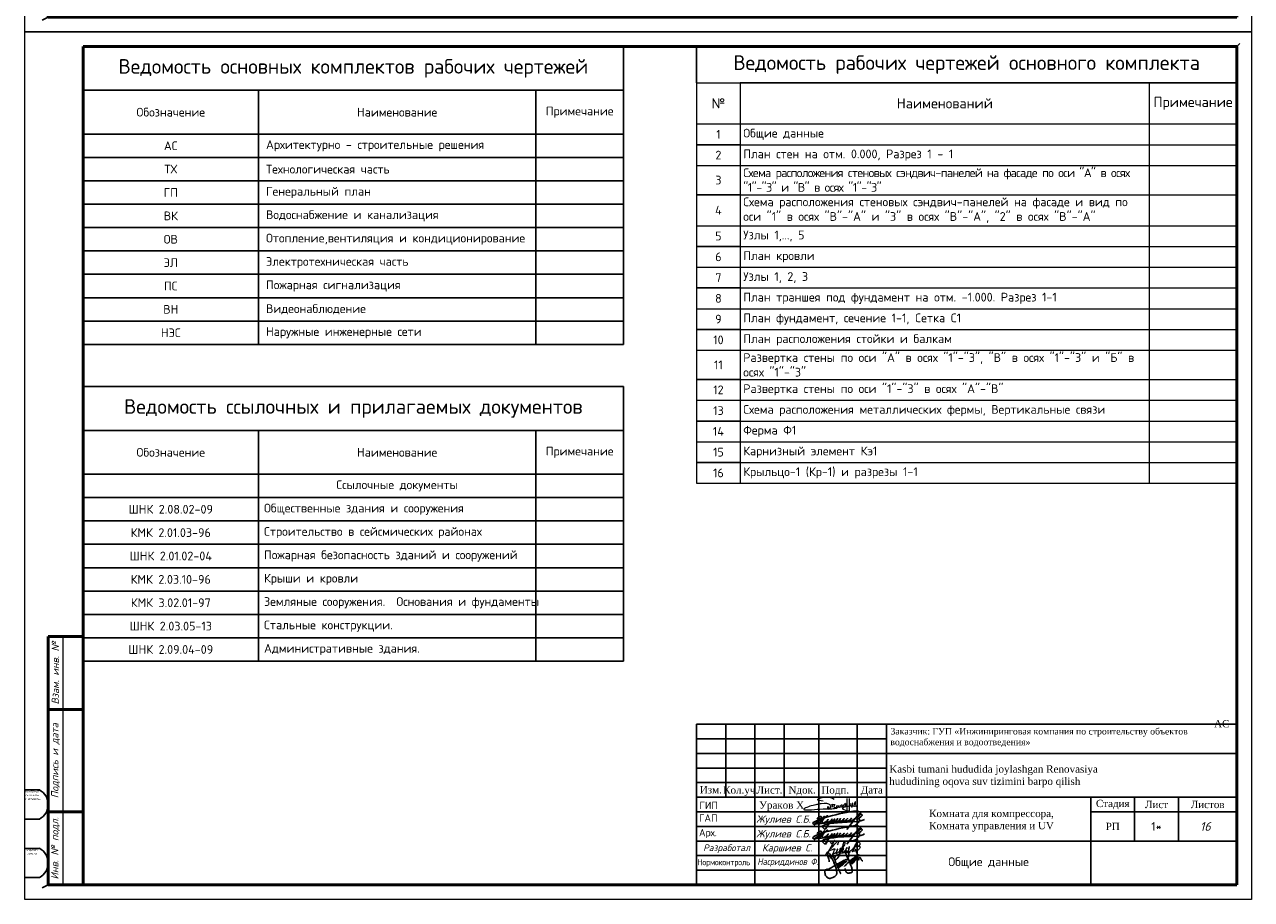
# Model space of a CAD drawing. Header units: millimetres. Extents: x 2842173 to 10151342, y -218675 to 375325.
# Tile 100 of 107: x 2928478 to 2970485, y 256525 to 286475. Entities that reach past the tile are written whole.
import ezdxf
from ezdxf.enums import TextEntityAlignment as Align

# ---------------------------------------------------------------- set-up
doc = ezdxf.new("R2010")
doc.units = ezdxf.units.MM
for name, color, linetype, lineweight in [('0_Текст', 175, 'Continuous', 20), ('Tech_table', 250, 'Continuous', 30), ('Графа', 7, 'Continuous', 30), ('НАДПИСИ', 7, 'Continuous', 13)]:
    doc.layers.add(name, color=color, linetype=linetype, lineweight=lineweight)
doc.layers.add('BC-Form$1$SHEET-TEXT', color=7, linetype='Continuous')
doc.layers.add('SHTAMP', color=7, linetype='Continuous')
doc.layers.add('CS_UNPLOTTED', color=171, linetype='Continuous', plot=False)
doc.layers.add('ПОДПИСИ', color=7, linetype='Continuous', lineweight=25, true_color=0xffffff)
doc.styles.add('ICOCPEUR', font='isocpeur.ttf')
doc.styles.add('ISO', font='times.ttf')
doc.styles.add('ISO_1.0', font='isocpeui.ttf')
doc.styles.add('ISOCPEUR', font='isocpeur.ttf')
doc.styles.add('PDF ISOCPEUR Italic', font='isocpeui.ttf')
doc.styles.add('style2', font='times.ttf', dxfattribs={"height": 350})
doc.styles.add('ГОСТ 250', font='isocpeui.ttf', dxfattribs={"height": 250})
doc.styles.add('ГОСТ 300', font='isocpeui.ttf', dxfattribs={"height": 300})
doc.styles.add('ГОСТ 350', font='isocpeui.ttf', dxfattribs={"height": 350})
doc.styles.add('ГОСТ250', font='isocpeur.ttf', dxfattribs={"height": 250})
doc.styles.add('ГОСТ300', font='isocpeur.ttf')

# ---------------------------------------------------------------- blocks, each defined once
blk = doc.blocks.new('*U20')
at = {"lineweight": 9}
for p, q in [((-20, -5), (-20, 292)), ((-20, 292), (400, 292)), ((400, 292), (400, -5)), ((400, -5), (-20, -5))]:
    blk.add_line(p, q, dxfattribs=at)
at = {"lineweight": 50}
for p, q in [((0, 0), (0, 287)), ((0, 287), (395, 287)), ((395, 287), (395, 0)), ((0, 85), (-12, 85)), ((-12, 0), (-12, 85)), ((0, 60), (-12, 60)), ((0, 25), (-12, 25)), ((0, 0), (-12, 0)), ((395, 0), (0, 0))]:
    blk.add_line(p, q, dxfattribs=at)
at = {"lineweight": 20}
blk.add_line((-7, 85), (-7, 0), dxfattribs=at)
at = {"layer": 'CS_UNPLOTTED'}
for p, q in [((396, 288), (395, 287)), ((-20, 32.5), (-15, 32.5)), ((-20, 22.5), (-15, 22.5)), ((-20, 12.5), (-15, 12.5)), ((-20, 2.5), (-15, 2.5)), ((-12, 0), (-14, -1))]:
    blk.add_line(p, q, dxfattribs=at)
for centre in [(-17.66, 27.5), (-17.66, 7.5)]:
    blk.add_arc(centre, 5.67, 298.0574, 61.9426, dxfattribs=at)
at = {"layer": '0_Текст', "char_height": 2.5, "attachment_point": 5, "rotation": 90, "style": 'ISO_1.0'}
for s, insert, width in [('Взам. инв. №', (-9.5, 72.5), 25), ('Подпись и дата', (-9.5, 42.5), 35), ('Инв. № подл.', (-9.5, 12.5), 25)]:
    blk.add_mtext(s, dxfattribs=dict(at, insert=insert, width=width))
at = {"layer": 'CS_UNPLOTTED', "char_height": 0.8, "width": 5, "attachment_point": 2, "style": 'ISO_1.0'}
for s, insert in [('Основная надпись \\Pи штампы', (-17.5, 32.5)), ('Формат листа', (-17.5, 12.5))]:
    blk.add_mtext(s, dxfattribs=dict(at, insert=insert))
blk = doc.blocks.new('*T604')
at = {"color": 255, "lineweight": -2, "transparency": 16777216}
for p, q in [((0, 0), (18500, 0)), ((0, 0), (0, -1242)), ((18500, 0), (18500, -1242))]:
    blk.add_line(p, q, dxfattribs=at)
at = {"color": 0, "lineweight": 18, "transparency": 16777216}
for p, q in [((0, -1242), (1500, -1242)), ((0, -1242), (0, -14954)), ((1500, -1242), (1500, -14954)), ((15500, -1242), (15500, -14954)), ((18500, -1242), (18500, -14954)), ((0, -2653), (18500, -2653)), ((1500, -3364), (18500, -3364)), ((0, -4074), (18500, -4074)), ((1500, -5075), (18500, -5075)), ((0, -6135), (18500, -6135)), ((1500, -6845), (18500, -6845)), ((0, -7556), (18500, -7556)), ((1500, -8267), (18500, -8267)), ((0, -8978), (18500, -8978)), ((1500, -9689), (18500, -9689)), ((0, -10400), (18500, -10400)), ((1500, -11400), (18500, -11400)), ((0, -12111), (18500, -12111)), ((1500, -12822), (18500, -12822)), ((0, -13533), (18500, -13533)), ((1500, -14243), (18500, -14243)), ((0, -14954), (18500, -14954))]:
    blk.add_line(p, q, dxfattribs=at)
at = {"color": 0, "linetype": 'ByBlock', "lineweight": -2, "transparency": 16777216}
for p, q in [((1500, -1242), (18500, -1242)), ((0, -3364), (1500, -3364)), ((0, -5075), (1500, -5075)), ((0, -6845), (1500, -6845)), ((0, -8267), (1500, -8267)), ((0, -9689), (1500, -9689)), ((0, -11400), (1500, -11400)), ((0, -12822), (1500, -12822)), ((0, -14243), (1500, -14243))]:
    blk.add_line(p, q, dxfattribs=at)
at = {"color": 0, "lineweight": 25, "transparency": 16777216}
for s, insert, char_height, width, attachment_point, style in [('Ведомость рабочих чертежей основного комплекта', (9250, -621), 500, 18300, 5, 'ГОСТ250'), ('№', (750, -1947), 350, 1300, 5, 'ICOCPEUR'), ('Наименований ', (8500, -1947), 350, 13800, 5, 'ICOCPEUR'), ('Примечание ', (17000, -1947), 350, 2800, 5, 'ICOCPEUR'), ('1', (750, -3008), 300, 1300, 5, 'ICOCPEUR'), ('Общие данные', (1600, -3008), 300, 13800, 4, 'ICOCPEUR'), ('2', (750, -3719), 300, 1300, 5, 'ICOCPEUR'), ('{\\C256;План стен на отм. 0.000, Разрез 1 - 1}', (1600, -3719), 300, 13800, 4, 'ICOCPEUR'), ('\\A1;{\\fISOCPEUR|b0|i0|c204|p34;\\T0.9;\\C256;Схема расположения стеновых сэндвич-панелей на фасаде\\A0; по оси "A" в осях "1"-"3" и "B" в осях "1"-"3"}', (1600, -4574), 300, 13800, 4, 'ISO'), ('3', (750, -4574), 300, 1300, 5, 'ICOCPEUR'), ('4', (750, -5605), 300, 1300, 5, 'ICOCPEUR'), ('\\A1;{\\fISOCPEUR|b0|i0|c204|p34;\\C256;Схема расположения стеновых сэндвич-панелей на фасаде и вид\\A0; по оси "1" в осях "B"-"A" и "3" в осях "B"-"A", "2" в осях "B"-"A"}', (1600, -5605), 300, 13800, 4, 'ISO'), ('5', (750, -6490), 300, 1300, 5, 'ICOCPEUR'), ('{\\fISOCPEUR|b0|i0|c204|p34;Узлы 1,..., 5}', (1600, -6490), 300, 13800, 4, 'ISO'), ('6', (750, -7201), 300, 1300, 5, 'ICOCPEUR'), ('{\\fISOCPEUR|b0|i0|c204|p34;\\C256;План кровли}', (1600, -7201), 300, 13800, 4, 'ISO'), ('7', (750, -7912), 300, 1300, 5, 'ICOCPEUR'), ('{\\fISOCPEUR|b0|i0|c204|p34;Узлы 1, 2, 3}', (1600, -7912), 300, 13800, 4, 'ISO'), ('8', (750, -8623), 300, 1300, 5, 'ICOCPEUR'), ('{\\fISOCPEUR|b0|i0|c204|p34;\\C256;План траншея под фундамент на отм. -1.000. Разрез 1-1}', (1600, -8623), 300, 13800, 4, 'ISO'), ('9', (750, -9333), 300, 1300, 5, 'ICOCPEUR'), ('{\\fISOCPEUR|b0|i0|c204|p34;\\C256;План фундамент, сечение 1-1,\\fISOCPEUR|b0|i0|c0|p34; C\\fISOCPEUR|b0|i0|c204|p34;етка С1}', (1600, -9333), 300, 13800, 4, 'ISO'), ('10', (750, -10044), 300, 1300, 5, 'ICOCPEUR'), ('{\\fISOCPEUR|b0|i0|c204|p34;\\C256;План расположения стойки и балкам}', (1600, -10044), 300, 13800, 4, 'ISO'), ('{\\fISOCPEUR|b0|i0|c204|p34;\\C256;Развертка стены по оси "A" в осях "1"-"3", "B" в осях "1"-"3" и "Б" в осях "1"-"3"}', (1600, -10900), 300, 13800, 4, 'ISO'), ('11', (750, -10900), 300, 1300, 5, 'ICOCPEUR'), ('12', (750, -11755), 300, 1300, 5, 'ICOCPEUR'), ('{\\fISOCPEUR|b0|i0|c204|p34;\\C256;Развертка стены по оси "1"-"3" в осях "A"-"B"}', (1600, -11755), 300, 13800, 4, 'ISO'), ('13', (750, -12466), 300, 1300, 5, 'ICOCPEUR'), ('{\\fISOCPEUR|b0|i0|c204|p34;\\C256;Схема расположения металлических фермы, Вертикальные связи}', (1600, -12466), 300, 13800, 4, 'ISO'), ('14', (750, -13177), 300, 1300, 5, 'ICOCPEUR'), ('{\\fISOCPEUR|b0|i0|c204|p34;\\C256;Ферма Ф1}', (1600, -13177), 300, 13800, 4, 'ISO'), ('15', (750, -13888), 300, 1300, 5, 'ICOCPEUR'), ('{\\fISOCPEUR|b0|i0|c204|p34;\\C256;Карнизный элемент Кэ1}', (1600, -13888), 300, 13800, 4, 'ISO'), ('16', (750, -14599), 300, 1300, 5, 'ICOCPEUR'), ('{\\fISOCPEUR|b0|i0|c204|p34;Крыльцо-1\\A1;\\C256; (Кр-1) \\A0;и разрезы 1-1}', (1600, -14599), 300, 13800, 4, 'ISO')]:
    blk.add_mtext(s, dxfattribs=dict(at, insert=insert, char_height=char_height, width=width, attachment_point=attachment_point, style=style))
blk = doc.blocks.new('*T605')
at = {"color": 255, "transparency": 16777216}
for p, q in [((0, 0), (18500, 0)), ((0, 0), (0, -1500)), ((18500, 0), (18500, -1500))]:
    blk.add_line(p, q, dxfattribs=at)
at = {"color": 0, "linetype": 'ByBlock', "transparency": 16777216}
for p, q in [((0, -1500), (18500, -1500)), ((0, -1500), (0, -10200)), ((6000, -1500), (6000, -10200)), ((15500, -1500), (15500, -10200)), ((18500, -1500), (18500, -10200)), ((0, -3000), (18500, -3000)), ((0, -3800), (18500, -3800)), ((0, -4600), (18500, -4600)), ((0, -5400), (18500, -5400)), ((0, -6200), (18500, -6200)), ((0, -7000), (18500, -7000)), ((0, -7800), (18500, -7800)), ((0, -8600), (18500, -8600)), ((0, -9400), (18500, -9400)), ((0, -10200), (18500, -10200))]:
    blk.add_line(p, q, dxfattribs=at)
at = {"transparency": 16777216, "style": 'ISOCPEUR'}
for s, insert, char_height, width, attachment_point in [('Ведомость основных комплектов рабочих чертежей', (9250, -750), 500, 18360, 5), ('Обозначение', (3000, -2250), 300, 5860, 5), ('Наименование', (10750, -2250), 300, 9360, 5), ('Примечание', (17000, -2250), 300, 2860, 5), ('АС', (3000, -3400), 300, 5860, 5), (' Архитектурно - строительные решения', (6070, -3400), 300, 9360, 4), ('ТХ', (3000, -4200), 300, 5860, 5), (' Технологическая часть   ', (6070, -4200), 300, 9360, 4), ('ГП', (3000, -5000), 300, 5860, 5), (' Генеральный план   ', (6070, -5000), 300, 9360, 4), ('ВК', (3000, -5800), 300, 5860, 5), (' Водоснабжение и канализация', (6070, -5800), 300, 9360, 4), (' Отоплениe,вентиляция и кондиционирование', (6070, -6600), 300, 9360, 4), ('ОВ', (3000, -6600), 300, 5860, 5), ('ЭЛ', (3000, -7400), 300, 5860, 5), (' Электротехническая часть', (6070, -7400), 300, 9360, 4), ('ПС', (3000, -8200), 300, 5860, 5), (' Пожарная сигнализация', (6070, -8200), 300, 9360, 4), ('ВН', (3000, -9000), 300, 5860, 5), (' Видеонаблюдение', (6070, -9000), 300, 9360, 4), ('НЭС', (3000, -9800), 300, 5860, 5), (' Наружные инженерные сети', (6070, -9800), 300, 9360, 4)]:
    blk.add_mtext(s, dxfattribs=dict(at, insert=insert, char_height=char_height, width=width, attachment_point=attachment_point))
blk = doc.blocks.new('*T606')
at = {"layer": 'Tech_table', "color": 255, "lineweight": -2, "transparency": 16777216}
for p, q in [((0, 0), (18500, 0)), ((0, 0), (0, -1500)), ((18500, 0), (18500, -1500))]:
    blk.add_line(p, q, dxfattribs=at)
at = {"layer": 'Tech_table', "color": 0, "linetype": 'ByBlock', "lineweight": -2, "transparency": 16777216}
for p, q in [((0, -1500), (18500, -1500)), ((0, -1500), (0, -9400)), ((6000, -1500), (6000, -9400)), ((15500, -1500), (15500, -9400)), ((18500, -1500), (18500, -9400)), ((0, -3000), (18500, -3000)), ((0, -3800), (18500, -3800)), ((0, -4600), (18500, -4600)), ((0, -5400), (18500, -5400)), ((0, -6200), (18500, -6200)), ((0, -7000), (18500, -7000)), ((0, -7800), (18500, -7800)), ((0, -8600), (18500, -8600)), ((0, -9400), (18500, -9400))]:
    blk.add_line(p, q, dxfattribs=at)
at = {"layer": 'Tech_table', "color": 0, "lineweight": 20, "transparency": 16777216, "style": 'ISOCPEUR'}
for s, insert, char_height, width, attachment_point in [('{\\C256;Ведомость ссылочных и прилагаемых документов}', (9250, -750), 500, 18497, 5), ('Обозначение', (3000, -2250), 300, 5997, 5), ('Наименование', (10750, -2250), 300, 9497, 5), ('Примечание', (17000, -2250), 300, 2997, 5), ('Ссылочные документы', (10750, -3400), 300, 9497, 5), ('ШНК 2.08.02-09', (3000, -4200), 300, 5997, 5), (' Общественные здания и сооружения', (6001.5, -4200), 300, 9497, 4), ('КМК 2.01.03-96', (3000, -5000), 300, 5997, 5), (' Строительство в сейсмических районах', (6001.5, -5000), 300, 9497, 4), ('ШНК 2.01.02-04', (3000, -5800), 300, 5997, 5), (' Пожарная безопасность зданий и сооружений', (6001.5, -5800), 300, 9497, 4), ('КМК 2.03.10-96', (3000, -6600), 300, 5997, 5), (' Крыши и кровли{\\H1.0302x; }', (6001.5, -6600), 300, 9497, 4), (' Земляные сооружения.  Основания и фундаменты', (6001.5, -7400), 300, 9497, 4), ('КМК 3.02.01-97', (3000, -7400), 300, 5997, 5), ('ШНК 2.03.05-13', (3000, -8200), 300, 5997, 5), (' Стальные конструкции.', (6001.5, -8200), 300, 9497, 4), ('ШНК 2.09.04-09', (3000, -9000), 300, 5997, 5), (' Административные здания.', (6001.5, -9000), 300, 9497, 4)]:
    blk.add_mtext(s, dxfattribs=dict(at, insert=insert, char_height=char_height, width=width, attachment_point=attachment_point))
blk = doc.blocks.new('подпис')
at = {"layer": 'ПОДПИСИ', "color": 5, "lineweight": 25}
for points in [[(11455381, 532519), (11455520, 532605, 0.17903), (11455562, 532678, 0.263953), (11455546, 532731, 0.190204), (11455439, 532772, 0.042436), (11455181, 532752, 0.013899), (11454174, 532517), (11454115, 532493), (11453882, 532380, 0.221782), (11453847, 532334, 0.270492), (11453872, 532305), (11455179, 532410)], [(11454383, 532593, 0.619534), (11454360, 532609), (11454273, 532534, 0.114252), (11454185, 532395, 0.215538), (11454192, 532353, 0.240273), (11454245, 532349, 0.08858), (11454403, 532470), (11454351, 532410), (11454342, 532400, 0.539095), (11454362, 532374, 0.111916), (11454481, 532411), (11454538, 532484), (11454481, 532411), (11454317, 532146, -0.358423), (11454264, 532125), (11454185, 532207, -0.402126), (11454221, 532260, -0.058846), (11454732, 532356), (11455438, 532399, 0.09128), (11455712, 532476)], [(11454538, 532484), (11454488, 532398, 0.645288), (11454510, 532376, 0.12897), (11454636, 532493), (11454594, 532430), (11454582, 532414, 0.693858), (11454605, 532387, 0.10028), (11454701, 532446), (11454746, 532507), (11454701, 532446), (11454684, 532424, 0.631808), (11454708, 532389, 0.142677), (11454805, 532452), (11454848, 532505), (11454805, 532452, 0.201941), (11454797, 532429, 0.536095), (11454830, 532405, 0.097167), (11454944, 532462), (11454981, 532503), (11454944, 532462, 0.197087), (11454932, 532431, 0.488157), (11454970, 532409, 0.093089), (11455064, 532466), (11455099, 532503), (11455064, 532466, 0.226804), (11455048, 532431, 0.355416), (11455073, 532410, 0.127937), (11455201, 532468), (11455246, 532517), (11455201, 532468, 0.196233), (11455177, 532420, 0.529409), (11455206, 532400, 0.061232), (11455381, 532519), (11455512, 532676), (11455381, 532519), (11455075, 532109)], [(11455512, 532676, -0.143099), (11455604, 532656, -0.470936), (11455617, 532604, -0.126724), (11455422, 532482), (11455497, 532497, -0.517832), (11455533, 532462, -0.176475), (11455420, 532289, -0.173079), (11455271, 532233, -0.163306), (11455188, 532261)], [(11453991, 532491, -0.163413), (11454129, 532576, -0.667806), (11454158, 532540, -0.079434), (11453917, 532276, -0.866542), (11453898, 532297), (11453923, 532319), (11454158, 532478), (11454199, 532507), (11454264, 532591), (11454072, 532309)]]:
    blk.add_lwpolyline(points, format="xyb", dxfattribs=at)
blk.add_lwpolyline([(11454115, 532493), (11454174, 532517)], dxfattribs=at)
blk = doc.blocks.new('A$C6E532752')
at = {"color": 5, "lineweight": 25}
for points in [[(385, 1433), (380, 1569), (321, 1749), (258, 1944), (210, 2040), (245, 2007), (287, 1975), (353, 1931), (399, 1918), (436, 1916), (474, 1941), (484, 1982), (467, 2067), (448, 2120), (427, 2157), (466, 2093), (506, 2007), (555, 1922), (602, 1823), (711, 1592), (749, 1491), (825, 1291), (868, 1187), (943, 996), (982, 875), (1013, 754), (1033, 630), (1049, 522), (1043, 416), (1007, 308), (929, 226), (815, 136), (704, 81), (535, 13), (402, 1), (314, 18), (227, 71), (137, 159), (35, 347), (12, 492), (8, 661), (75, 751), (214, 814), (217, 817), (216, 775), (183, 707), (202, 722), (286, 778), (362, 823), (424, 853), (563, 928), (732, 1029), (845, 1105), (994, 1192), (1118, 1257), (1274, 1345), (1396, 1407), (1523, 1482), (1750, 1594), (1859, 1632), (1962, 1660), (1991, 1660), (2000, 1660), (1991, 1645), (1977, 1626), (1958, 1608)], [(2046, 1804), (2070, 1872), (2101, 1944), (2114, 2003), (2114, 2056), (2099, 2124), (2074, 2222), (2014, 2300), (1903, 2360), (1855, 2376), (1801, 2377), (1790, 2368), (1792, 2336), (1800, 2288), (1808, 2236), (1818, 2191), (1846, 2131), (1865, 2061), (1890, 2014), (1957, 1858), (2009, 1770), (2053, 1685), (2113, 1541), (2153, 1434), (2222, 1250), (2279, 1118), (2326, 993), (2364, 847), (2392, 705), (2399, 624), (2394, 571), (2362, 528), (2328, 505), (2294, 490), (2254, 483), (2188, 477), (2145, 466), (2062, 466), (2017, 466), (1987, 466), (1945, 488), (1913, 509), (1883, 532), (1855, 575), (1823, 639), (1802, 682), (1783, 739), (1781, 758), (1779, 801), (1777, 848)], [(2743, 2429), (2709, 2488), (2682, 2516), (2685, 2488), (2725, 2429), (2737, 2401), (2759, 2329), (2784, 2236), (2802, 2186), (2816, 2124), (2836, 2048), (2868, 1947), (2878, 1890), (2884, 1840), (2893, 1773), (2934, 1685), (2949, 1650), (2957, 1619), (2962, 1588), (2967, 1626), (2967, 1657), (2971, 1688), (2988, 1767), (3019, 1821), (3030, 1831), (3088, 1813), (3106, 1778), (3119, 1748), (3153, 1695), (3166, 1642), (3207, 1585), (3241, 1543), (3278, 1532), (3308, 1535)], [(795, 1930), (766, 1944), (747, 1958), (732, 1969), (756, 1919), (777, 1862), (824, 1731), (861, 1650), (907, 1552), (928, 1465), (971, 1361), (999, 1299), (1019, 1250), (1060, 1148), (1086, 1070), (1110, 993), (1161, 879), (1222, 766), (1252, 693), (1282, 624), (1325, 551), (1377, 469), (1387, 437), (1386, 415), (1369, 406), (1365, 409)], [(1178, 1041), (1184, 1073), (1176, 1087), (1166, 1109), (1171, 1134), (1175, 1159), (1177, 1187), (1170, 1192), (1155, 1194), (1138, 1181), (1125, 1161), (1120, 1142), (1127, 1112), (1138, 1084), (1155, 1052), (1190, 1015), (1234, 985), (1242, 980), (1268, 979), (1299, 1007), (1323, 1038), (1339, 1067), (1360, 1126), (1356, 1168), (1352, 1190), (1349, 1211), (1349, 1234), (1349, 1252), (1349, 1274), (1336, 1239), (1333, 1223), (1331, 1214), (1303, 1209), (1299, 1204), (1292, 1181), (1255, 1176), (1246, 1151), (1262, 1110), (1275, 1085), (1290, 1052), (1311, 1034), (1336, 1025), (1363, 1024), (1376, 1037), (1388, 1050), (1400, 1068), (1415, 1091), (1432, 1156), (1432, 1174), (1430, 1222), (1431, 1266), (1434, 1282), (1437, 1297), (1451, 1312), (1473, 1314), (1479, 1329), (1484, 1345), (1526, 1340), (1527, 1344), (1546, 1371), (1546, 1380), (1542, 1322), (1532, 1234), (1508, 1194), (1491, 1173), (1470, 1154), (1447, 1141), (1418, 1134), (1396, 1131), (1373, 1136), (1360, 1149)], [(1432, 1173), (1448, 1157), (1470, 1132), (1480, 1125), (1492, 1119), (1505, 1118), (1514, 1125), (1521, 1131), (1537, 1145), (1550, 1156), (1574, 1181), (1594, 1207), (1603, 1226), (1607, 1239), (1610, 1253), (1618, 1282), (1623, 1317), (1626, 1344), (1633, 1391), (1631, 1422), (1631, 1443), (1618, 1419), (1610, 1399), (1600, 1381), (1603, 1340), (1618, 1317), (1635, 1297), (1651, 1291), (1665, 1290), (1718, 1369), (1719, 1381), (1720, 1403), (1732, 1431), (1741, 1451), (1744, 1471), (1745, 1490), (1738, 1508), (1729, 1509), (1728, 1503), (1719, 1486), (1713, 1471), (1705, 1444), (1705, 1428), (1716, 1413), (1732, 1404), (1746, 1399), (1763, 1396), (1785, 1399), (1799, 1408), (1822, 1417), (1835, 1426), (1857, 1435), (1869, 1444), (1878, 1455), (1881, 1471), (1881, 1481), (1878, 1494), (1875, 1503)], [(1530, 1229), (1542, 1212), (1557, 1204), (1585, 1194), (1591, 1202), (1609, 1200), (1619, 1205), (1645, 1223), (1669, 1249), (1676, 1260), (1685, 1281), (1698, 1313), (1704, 1324), (1704, 1324)], [(1707, 1036), (1747, 1085), (1819, 1144), (1891, 1238), (1979, 1313), (2059, 1391), (2165, 1488), (2229, 1542), (2393, 1677), (2462, 1724), (2559, 1807), (2641, 1860), (2722, 1913), (2859, 2009), (2948, 2051), (2989, 2062), (2996, 2055)], [(2279, 1502), (2265, 1461), (2269, 1420), (2262, 1364), (2265, 1307), (2279, 1265), (2318, 1252), (2345, 1254), (2408, 1314), (2444, 1368), (2453, 1397), (2475, 1468), (2472, 1514), (2466, 1559), (2461, 1588), (2461, 1627), (2469, 1644), (2486, 1658), (2454, 1623), (2450, 1578), (2446, 1520), (2451, 1481), (2483, 1457), (2515, 1454), (2551, 1457), (2569, 1493), (2574, 1512), (2589, 1561), (2590, 1562)], [(2397, 1571), (2370, 1532), (2367, 1503), (2363, 1469), (2365, 1423), (2380, 1396), (2400, 1370), (2431, 1346), (2460, 1344), (2480, 1343), (2493, 1365), (2509, 1392), (2560, 1447), (2580, 1567), (2580, 1600), (2569, 1621), (2561, 1642), (2559, 1671), (2569, 1698), (2582, 1730), (2598, 1762), (2618, 1772)], [(2574, 1491), (2603, 1515), (2618, 1528), (2634, 1555), (2641, 1569), (2660, 1604), (2700, 1636), (2712, 1646), (2728, 1666), (2742, 1685), (2773, 1745), (2779, 1787), (2782, 1808), (2782, 1823), (2775, 1790), (2778, 1776), (2794, 1755), (2801, 1749), (2815, 1746), (2842, 1749)], [(2582, 1588), (2614, 1576), (2640, 1580), (2650, 1592), (2662, 1606), (2679, 1631), (2687, 1673), (2683, 1709), (2675, 1731), (2672, 1756), (2670, 1792), (2677, 1808), (2688, 1818), (2704, 1820), (2713, 1818)]]:
    blk.add_spline(points, degree=3, dxfattribs=at)
blk = doc.blocks.new('A$C194E077B')
at = {"color": 5, "lineweight": 20}
for points in [[(42, -99), (83, -76), (96, -68), (110, -53), (122, -42), (131, -27), (137, -5), (137, 22), (125, 42), (110, 57), (100, 67), (80, 78), (58, 91), (13, 103), (-19, 112), (-87, 112), (-127, 112), (-231, 105), (-249, 100), (-271, 100), (-317, 88), (-348, 80), (-409, 70), (-436, 66), (-497, 49), (-543, 37), (-617, 24), (-665, 5), (-728, -12), (-787, -37), (-841, -58), (-859, -64), (-880, -77), (-894, -91), (-904, -101), (-904, -112), (-894, -123), (-871, -130), (-840, -134), (-808, -134), (-760, -134), (-737, -134), (-654, -127), (-612, -124), (-491, -116), (-389, -109), (-287, -102), (-158, -97), (-39, -97), (85, -89), (174, -89), (222, -82), (269, -75), (318, -67), (369, -63), (369, -63)], [(-162, 200), (-240, 221), (-364, 241), (-364, 276), (-310, 307), (-248, 324), (-145, 351), (-37, 351), (76, 351), (195, 319), (266, 278)], [(0, 0), (0, -92)], [(41, 2), (41, -98)], [(203, -24), (196, 1), (191, 21), (185, 44), (185, 65), (176, 81), (169, 93), (189, 73), (200, 70), (220, 70), (242, 70), (259, 75), (272, 78), (279, 90), (279, 70), (274, 51), (262, 26), (252, 0), (252, -16), (261, -33), (282, -45), (303, -50), (329, -43), (347, -33), (361, -19), (368, -6), (371, 33), (368, -6), (372, -22), (382, -27), (392, -33), (406, -29), (418, -26), (433, -12), (438, -3), (438, 39), (438, -3), (453, -18), (464, -25), (477, -25), (504, -20), (521, -3), (528, 9), (524, 23), (522, 41), (522, 48), (526, 55), (535, 63), (549, 63), (569, 49), (579, 25), (585, 1), (580, -18), (565, -26), (549, -26), (531, -8), (528, 9)], [(835, 300), (835, -171), (799, -177), (729, -165), (620, -121), (593, -75), (602, -42), (665, -20), (730, 7), (798, 17), (885, 36), (885, 36), (905, 45)], [(593, 2), (615, 20), (621, 30), (635, 45), (637, 70), (635, 45), (635, 19), (646, 1), (664, -10), (680, -10), (701, 0), (705, 13), (705, 35), (699, 66), (686, 94), (680, 122)], [(682, 123), (691, 107), (705, 87), (717, 87)], [(748, 299), (746, -138)], [(898, 116), (898, 60), (906, 31), (917, -11)], [(910, 55), (903, 116)], [(952, -13), (967, 14), (978, 53), (978, 112), (973, 131)], [(962, 114), (967, 97), (978, 53), (987, 20), (1013, 5), (1032, 10), (1061, 39), (1076, 96), (1076, 123), (1074, 180)], [(1064, 182), (1056, 151), (1045, 113), (1045, 80), (1055, 46), (1070, 20), (1088, 9), (1109, 9), (1132, 31), (1138, 57), (1138, 93)]]:
    blk.add_lwpolyline(points, dxfattribs=at)
for centre, radius, start, end in [((681, 122), 1.13, 41.4, 190.5897), ((901, 116), 2.8, 15.3098, 164.5601), ((899, 54), 10.7, 301.2071, 10.1496), ((979, 116), 16.6, 111.912, 188.6151), ((1068, 178), 5.72, 18.1801, 138.9915), ((935, -4), 19.1, 202.8625, 330.9274)]:
    blk.add_arc(centre, radius, start, end, dxfattribs=at)
blk = doc.blocks.new('ПЛДПИС')
at = {"color": 0, "linetype": 'ByBlock', "lineweight": 9}
for points in [[(1768167, 34601), (1768274, 34710), (1768312, 34693), (1768357, 34634), (1768439, 34683), (1768465, 34730), (1768458, 34730), (1768452, 34716), (1768444, 34693), (1768248, 34291), (1768239, 34262), (1768224, 34236), (1768215, 34224), (1768175, 34213), (1768276, 34380), (1768300, 34412), (1768456, 34579), (1768495, 34627), (1768529, 34664), (1768567, 34702), (1768592, 34709), (1768598, 34695), (1768596, 34655), (1768563, 34579)], [(1768291, 34400), (1768434, 34437), (1768462, 34447), (1768479, 34446), (1768464, 34405), (1768450, 34379), (1768443, 34362), (1768432, 34337), (1768424, 34314), (1768403, 34251), (1768390, 34195), (1768377, 34148), (1768363, 34113), (1768320, 34171), (1768390, 34246), (1768422, 34269), (1768477, 34304), (1768517, 34328), (1768535, 34345), (1768555, 34375), (1768568, 34396), (1768582, 34424), (1768584, 34440), (1768567, 34435), (1768560, 34422), (1768555, 34411), (1768548, 34391), (1768537, 34364), (1768531, 34347), (1768524, 34324), (1768521, 34309), (1768519, 34300), (1768519, 34289), (1768544, 34292), (1768564, 34304), (1768593, 34331), (1768637, 34368), (1768668, 34404), (1768686, 34438), (1768686, 34457), (1768678, 34464), (1768654, 34428), (1768646, 34402), (1768637, 34371), (1768633, 34343), (1768632, 34323), (1768635, 34310), (1768652, 34308), (1768663, 34317), (1768696, 34351), (1768732, 34384), (1768762, 34415), (1768778, 34444), (1768780, 34462), (1768775, 34466), (1768760, 34450), (1768751, 34420), (1768740, 34380), (1768734, 34359), (1768732, 34347), (1768736, 34333), (1768748, 34323), (1768768, 34330), (1768801, 34358), (1768825, 34380), (1768869, 34428), (1768893, 34461), (1768900, 34485), (1768892, 34487), (1768873, 34465), (1768858, 34431), (1768850, 34405), (1768845, 34386), (1768845, 34357), (1768850, 34342), (1768867, 34334), (1768880, 34339), (1768915, 34364), (1768944, 34396), (1768964, 34438), (1768983, 34482), (1768980, 34511), (1768959, 34502), (1768953, 34480), (1768949, 34444), (1768944, 34409), (1768941, 34371), (1768942, 34347), (1768944, 34344), (1768954, 34339), (1768979, 34347), (1769007, 34370), (1769056, 34414), (1769101, 34463), (1769168, 34549), (1769212, 34624), (1769245, 34696), (1769263, 34731), (1769265, 34761), (1769252, 34754), (1769242, 34732), (1769241, 34724), (1769233, 34693), (1769221, 34653), (1769196, 34589), (1769166, 34514), (1769144, 34459), (1769121, 34409), (1769111, 34382), (1769099, 34350), (1769096, 34345), (1769092, 34342), (1769085, 34339), (1769087, 34355), (1769094, 34373), (1769101, 34389), (1769126, 34445), (1769163, 34518), (1769186, 34556), (1769203, 34585), (1769232, 34625), (1769258, 34661), (1769292, 34681), (1769309, 34674), (1769332, 34643), (1769333, 34586), (1769305, 34557), (1769265, 34526), (1769235, 34515), (1769217, 34514), (1769213, 34521), (1769263, 34541), (1769302, 34539), (1769332, 34526), (1769343, 34499), (1769323, 34458), (1769301, 34426), (1769267, 34400), (1769223, 34379), (1769168, 34371), (1769130, 34373), (1769121, 34381), (1769121, 34411)], [(1768636, 34367), (1768797, 34545), (1768832, 34624), (1768811, 34686), (1768788, 34673), (1768773, 34647), (1768752, 34588), (1768723, 34494), (1768702, 34421), (1768681, 34356), (1768651, 34269), (1768487, 34082), (1768486, 34142), (1768627, 34279), (1768815, 34318), (1769007, 34332)]]:
    blk.add_spline(points, degree=3, dxfattribs=at)
blk = doc.blocks.new('A$Cbab827f9')
at = {"layer": 'Графа'}
for p, q in [((-18500, 5500), (0, 5500)), ((-18500, 5500), (0, 5500)), ((-18500, 5500), (-18500, 0)), ((-17500, 5500), (-17500, 3000)), ((-16500, 5500), (-16500, 0)), ((-15500, 5500), (-15500, 3000)), ((-14314, 5500), (-14314, 0)), ((-13000, 5500), (-13000, 0)), ((-12000, 5500), (-12000, 0)), ((0, 5500), (0, 0)), ((0, 5500), (0, 0)), ((-18500, 5000), (-12000, 5000)), ((-18500, 4500), (-12000, 4500)), ((-12000, 4500), (0, 4500)), ((-18500, 4000), (-12000, 4000)), ((-18500, 3500), (-12000, 3500)), ((-18500, 3000), (0, 3000)), ((-5000, 3000), (-5000, 0)), ((-3500, 3000), (-3500, 1500)), ((-2000, 3000), (-2000, 1500)), ((-18500, 2500), (-12000, 2500)), ((-5000, 2500), (0, 2500)), ((-18500, 2000), (-12000, 2000)), ((-18500, 1500), (-12000, 1500)), ((-12000, 1500), (0, 1500)), ((-18500, 1000), (-12000, 1000)), ((-18500, 500), (-12000, 500)), ((-18500, 0), (0, 0)), ((-18500, 0), (0, 0))]:
    blk.add_line(p, q, dxfattribs=at)
at = {"color": 7, "lineweight": 30, "xscale": 0.8941363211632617, "yscale": 0.8941363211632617, "zscale": 0.8941363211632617}
blk.add_blockref('A$C194E077B', (-14020, 2684), dxfattribs=at)
at = {"color": 1, "lineweight": 15, "xscale": 0.9504, "yscale": 0.9504, "zscale": 0.9504}
for p in [(-10900254, -503824), (-10900254, -504324)]:
    blk.add_blockref('подпис', p, dxfattribs=at)
at = {"color": 5, "linetype": 'ByBlock', "lineweight": 9}
blk.add_blockref('ПЛДПИС', (-1782243, -33214), dxfattribs=at)
at = {"color": 2, "lineweight": 40, "xscale": 0.3934101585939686, "yscale": 0.3934101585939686, "zscale": 0.3934101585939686}
blk.add_blockref('A$C6E532752', (-14109, 221), dxfattribs=at)
at = {"style": 'ISOCPEUR'}
for s, p in [('ГAП            ', (-18415, 2164)), ('Арх.  ', (-18415, 1664))]:
    blk.add_text(s, height=250, dxfattribs=at).set_placement(p)
at = {"color": 7, "linetype": 'ByBlock', "lineweight": 25, "style": 'ГОСТ 300'}
blk.add_text('16', height=300, dxfattribs=at).set_placement((-1261, 1850, 0))
at = {"color": 18, "lineweight": 30, "true_color": 0x000000, "insert": (-780, 5640), "char_height": 300, "attachment_point": 1, "style": 'ISO'}
blk.add_mtext_dynamic_manual_height_columns('\\pi14405.478;{\\C256; \\H0.83333x;\\C7;АС}', width=5530.42, gutter_width=2000, heights=[0], dxfattribs=at)
at = {"insert": (-18397, 2846, 0), "char_height": 250, "attachment_point": 1, "style": 'ISOCPEUR'}
blk.add_mtext_dynamic_manual_height_columns('ГИП', width=1128.03, gutter_width=1500, heights=[0], dxfattribs=at)
at = {"color": 7, "lineweight": 20, "insert": (-16356, 2857), "char_height": 250, "attachment_point": 1, "style": 'ISO'}
blk.add_mtext_dynamic_manual_height_columns('Ураков Х', width=2171.11, gutter_width=1500, heights=[0], dxfattribs=at)
at = {"attachment_point": 1}
for s, insert, char_height, width, style in [('{\\fTimes New Roman|b0|i0|c134|p18;Комната для компрессора}, {\\fTimes New Roman|b0|i0|c134|p18;Комната управления и UV\\P\\f宋体|b0|i0|c134|p2;\\W0.8;\\C240;\\c2367469;\\P\\pi1799.6225;\\f宋体|b0|i0|c0|p2; }', (-10536, 2570), 250, 4722.73, 'ISO'), ('{\\W0.95;\\T0.95;Нормоконтроль}', (-18469, 881), 210, 1971.75, 'ISOCPEUR')]:
    blk.add_mtext(s, dxfattribs=dict(at, insert=insert, char_height=char_height, width=width, style=style))
at = {"color": 3, "lineweight": 30, "insert": (-16415, 911), "char_height": 230, "width": 2499.02, "attachment_point": 1, "style": 'PDF ISOCPEUR Italic'}
blk.add_mtext('\\pt500;{\\W0.8;\\C7;Насриддинов Ф.}', dxfattribs=at)
at = {"layer": 'BC-Form$1$SHEET-TEXT', "width": 12000, "attachment_point": 5, "style": 'ГОСТ 350'}
for s, insert, char_height in [('Разработал', (-17469, 1237), 230), ('Каршиев С.', (-15395, 1237), 250)]:
    blk.add_mtext(s, dxfattribs=dict(at, insert=insert, char_height=char_height))
at = {"layer": 'SHTAMP', "style": 'ГОСТ 250'}
for p in [(-16456, 2123), (-16456, 1623)]:
    blk.add_text('Жулиев С.Б. ', height=250, dxfattribs=at).set_placement(p)
at = {"layer": 'SHTAMP', "attachment_point": 4, "style": 'style2'}
for s, insert, char_height, width in [('\\pi5.5858;Заказчик: ГУП «Инжиниринговая компания по строительству объектов водоснабжения и водоотведения» ', (-11864, 5041), 220, 10364.55), ('{\\H1.00436x;\\C7;Kasbi tumani hududida joylashgan Renovasiya \\Phududining oqova suv tizimini barpo\\C256; qilish}', (-11901, 3715), 250, 11834.1)]:
    blk.add_mtext(s, dxfattribs=dict(at, insert=insert, char_height=char_height, width=width))
at = {"layer": 'НАДПИСИ', "linetype": 'Continuous', "ltscale": 1000, "style": 'ISO'}
for s, p in [('Изм.', (-18009, 3255)), ('Кол.уч.', (-16988, 3248)), ('Лист.', (-16000, 3250)), ('Nдок.', (-14885, 3250)), ('Подп.', (-13750, 3250)), ('Дата', (-12500, 3250))]:
    blk.add_text(s, height=250, dxfattribs=at).set_placement(p, align=Align.MIDDLE_CENTER)
at = {"layer": 'НАДПИСИ', "linetype": 'Continuous', "ltscale": 1000, "char_height": 250, "attachment_point": 5, "style": 'ISO'}
for s, insert, width in [('Стадия', (-4250, 2750), 1400), ('Лист', (-2750, 2750), 1400), ('Листов', (-1000, 2750), 1900), ('РП', (-4250, 2000), 12000)]:
    blk.add_mtext(s, dxfattribs=dict(at, insert=insert, width=width))

msp = doc.modelspace()

# ---------------------------------------------------------------- block references
at = {"color": 0, "ltscale": 30, "xscale": 100, "yscale": 100, "zscale": 100}
for p in [(2930484.712, 286724.819), (2930484.712, 257024.819)]:
    msp.add_blockref('*U20', p, dxfattribs=at)
for name, p in [('*T605', (2930484.712, 285724.819)), ('*T604', (2951484.712, 285724.819)), ('*T606', (2930484.712, 274081.599))]:
    msp.add_blockref(name, p)
at = {"color": 1, "lineweight": 30}
msp.add_blockref('A$Cbab827f9', (2969984.712, 257024.819), dxfattribs=at)

# ---------------------------------------------------------------- texts
at = {"char_height": 300, "attachment_point": 5, "style": 'ГОСТ300'}
for s, insert, width in [('1*', (2967231.817, 259024.819), 1494.20862), ('{\\C0;Общие данные}', (2961484.712, 257774.819), 7000)]:
    msp.add_mtext(s, dxfattribs=dict(at, insert=insert, width=width))

doc.saveas('drawing.dxf')
